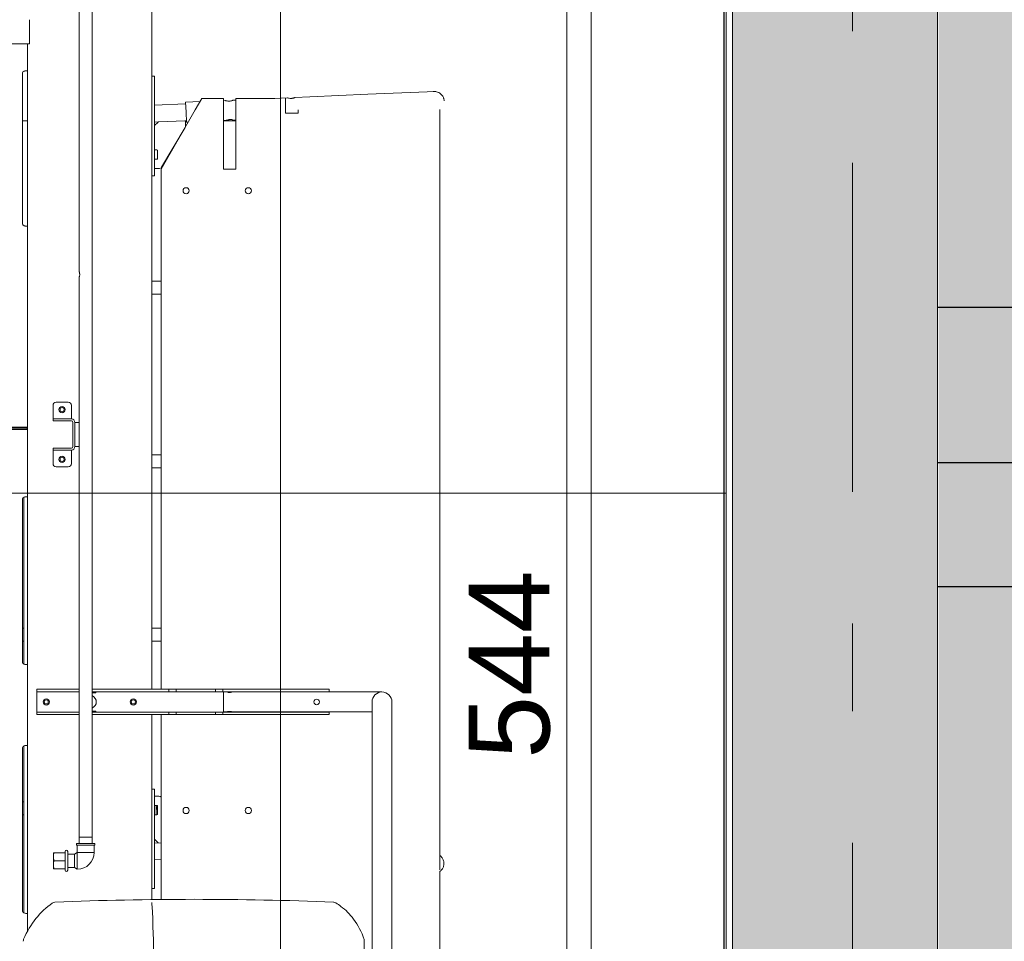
# Model space of a CAD drawing. Header units: centimetres. Extents: x -396 to 14490, y -515 to 1122.
# Tile 48 of 73: x 508 to 666, y 228 to 376. Entities that reach past the tile are written whole.
import ezdxf
from ezdxf.enums import TextEntityAlignment as Align

# ---------------------------------------------------------------- set-up
doc = ezdxf.new("R2010")
doc.units = ezdxf.units.CM
doc.header["$MEASUREMENT"] = 0
doc.linetypes.add('Przerywana podwójnie', pattern=[109.361107, 52.916665, -21.166666, 14.111111, -21.166666])
doc.layers.add('00 - nowa technologia myjni_Nr_pióra__246', color=7, linetype='Continuous', lineweight=20, true_color=0x1db3b3)
for name, color, linetype, lineweight in [('01-OKNA__Nr_pióra__19', 255, 'Continuous', 30), ('299-A Wymiary Opisy_Nr_pióra__11', 7, 'Continuous', 0), ('410-K Osie główne_Nr_pióra__11', 7, 'Continuous', 0), ('420-K Ściany_Nr_pióra__11', 7, 'Continuous', 0), ('420-K Ściany_Nr_pióra__13', 7, 'Continuous', 25), ('420-K Ściany_Nr_pióra__27', 7, 'Continuous', 20), ('420-K Ściany_Nr_pióra__93', 9, 'Continuous', 20)]:
    doc.layers.add(name, color=color, linetype=linetype, lineweight=lineweight)
for name, color, linetype in [('299-A Wymiary Opisy', 7, 'Continuous'), ('410-K Osie główne', 7, 'Continuous'), ('420-K Ściany', 7, 'Continuous')]:
    doc.layers.add(name, color=color, linetype=linetype)
doc.styles.add('STYL_AUTOMATYCZNY_1', font='arial.ttf')
doc.styles.add('STYL_AUTOMATYCZNY_2', font='arial.ttf')
doc.dimstyles.new('STYL_AUTOMATYCZNY__2', dxfattribs={"dimtxt": 13, "dimasz": 7.6, "dimexe": 0.18, "dimexo": 0.0625, "dimgap": 0, "dimtad": 1, "dimdec": 0, "dimzin": 0, "dimdsep": 46, "dimtxsty": 'STYL_AUTOMATYCZNY_1', "dimblk": 'ARROWHEAD_2', "dimblk1": 'ARROWHEAD_2', "dimblk2": 'ARROWHEAD_2', "dimcen": 0.09, "dimclrd": 7, "dimclre": 7, "dimclrt": 7, "dimadec": 0, "dimazin": 0, "dimtfac": 1, "dimtdec": 4, "dimtmove": 0, "dimatfit": 3, "dimfxl": 0, "dimtolj": 1, "dimtzin": 0, "dimarcsym": 0})

# ---------------------------------------------------------------- blocks, each defined once
blk = doc.blocks.new('ElemPrzekroju_4_1')
at = {"layer": '420-K Ściany', "linetype": 'Continuous', "lineweight": 0, "true_color": 0x000000}
blk.add_hatch(color=18, dxfattribs=at).paths.add_polyline_path([(622.75, 470), (622.75, 25), (655.75, 25), (655.75, 470)])
at = {"layer": '420-K Ściany_Nr_pióra__13', "color": 7, "linetype": 'Continuous', "lineweight": 25}
blk.add_line((621.38, 470), (621.38, 25), dxfattribs=at)
at = {"layer": '420-K Ściany_Nr_pióra__27', "color": 7, "linetype": 'Continuous', "lineweight": 20}
for p, q in [((622.75, 470), (622.75, 25)), ((655.75, 470), (655.75, 25))]:
    blk.add_line(p, q, dxfattribs=at)
blk = doc.blocks.new('ElemPrzekroju_54_1')
at = {"layer": '420-K Ściany_Nr_pióra__13', "color": 7, "linetype": 'Continuous', "lineweight": 25}
for p, q in [((655.75, 330), (1066.75, 330)), ((655.75, 305), (1066.75, 305)), ((1066.75, 285), (655.75, 285))]:
    blk.add_line(p, q, dxfattribs=at)
blk = doc.blocks.new('*D97')
at = {"layer": '299-A Wymiary Opisy_Nr_pióra__11', "color": 7, "linetype": 'Continuous', "lineweight": 0}
for p, q in [((596.11, 544.46), (596.11, 549.35)), ((601.11, 541.57), (591.11, 547.34)), ((603.61, 544.46), (588.61, 544.46)), ((596.11, 0), (596.11, 544.46)), ((591.11, 2.89), (601.11, -2.89)), ((603.61, 0), (588.61, 0)), ((596.11, -4.89), (596.11, 0))]:
    blk.add_line(p, q, dxfattribs=at)
at = {"layer": '299-A Wymiary Opisy_Nr_pióra__11', "color": 7, "lineweight": 0, "insert": (593.51, 257.36), "char_height": 13, "attachment_point": 7, "rotation": 90, "style": 'STYL_AUTOMATYCZNY_1'}
blk.add_mtext('\\A1;{\\pql;\\fArial|b0|i0|c238|p0;\\W1.000000;544}', dxfattribs=at)
blk = doc.blocks.new('ARROWHEAD_2')
at = {"color": 0, "linetype": 'Continuous', "lineweight": 0}
for p, q in [((-0.378, -0.655), (0.378, 0.655)), ((0, 0), (-1, 0))]:
    blk.add_line(p, q, dxfattribs=at)
blk = doc.blocks.new('Standardowy znacznik osi[2]_1', base_point=(642.06, 1000))
at = {"layer": '410-K Osie główne_Nr_pióra__11', "color": 7, "linetype": 'Przerywana podwójnie', "lineweight": 0}
blk.add_line((642.06, 900), (642.06, -300), dxfattribs=at)
at = {"layer": '410-K Osie główne_Nr_pióra__11', "color": 7, "lineweight": 0, "style": 'STYL_AUTOMATYCZNY_2'}
for tag, p in [('AC_MarkerText_1_0', (642.06, 1022.5)), ('AC_MarkerText_1_1', (642.06, -407.5))]:
    blk.add_attdef(tag, text='', height=15, rotation=360, dxfattribs=at).set_placement(p, align=Align.TOP_CENTER)

msp = doc.modelspace()

# ---------------------------------------------------------------- hatches: boundary and pattern name
at = {"layer": '01-OKNA__Nr_pióra__19', "linetype": 'Continuous', "lineweight": 30}
msp.add_hatch(color=255, dxfattribs=at).paths.add_polyline_path([(655.75, 727.99), (655.94, 657.19), (655.94, 0), (1134.17, 0), (1134.17, 657.19), (1133.99, 660.78)])
at = {"layer": '420-K Ściany_Nr_pióra__93', "linetype": 'Continuous', "lineweight": 20}
h = msp.add_hatch(dxfattribs=at)
h.set_pattern_fill('Siatka_50x100_0001', color=9, style=0, pattern_type=2)
h.set_pattern_definition([(0, (0, 0), (0, 100), []), (90, (0, 0), (-50, 0), [])])
h.paths.add_polyline_path([(621.76, 503.71), (621.76, 4.59), (503.38, 4.59), (503.38, 414.8), (151.54, 414.8), (151.54, 4.59), (62.03, 4.59), (62.03, 455.01)])

# ---------------------------------------------------------------- linework, layer by layer
at = {"layer": '00 - nowa technologia myjni_Nr_pióra__246', "color": 132, "linetype": 'Continuous', "lineweight": 20, "true_color": 0x1db3b3}
for p, q in [((529.38, 313.65), (529.38, 420)), ((517.66, 393.25), (517.66, 335.71)), ((519.79, 393.25), (519.79, 313.65)), ((504.17, 372.3), (509.67, 372.3)), ((509.67, 372.3), (504.17, 372.3)), ((509.38, 313.65), (509.38, 372.3)), ((508.54, 367.5), (508.54, 343.5)), ((509.38, 368), (509.16, 368)), ((529.38, 367.1), (529.38, 366.1)), ((529.38, 367.1), (529.78, 367.1)), ((529.38, 366.1), (529.38, 352.1)), ((529.78, 367.1), (529.78, 366.1)), ((529.78, 366.1), (529.78, 352.1)), ((537.13, 363.02), (534.79, 362.92)), ((534.86, 361.32), (534.79, 362.92)), ((537.43, 363.54), (536.36, 361.69)), ((540.88, 363.54), (537.43, 363.54)), ((540.88, 363.54), (540.88, 361.69)), ((540.88, 363.44), (540.88, 363.18)), ((541.19, 363.2), (540.88, 363.18)), ((542.88, 363.27), (542.39, 363.25)), ((542.88, 361.69), (542.88, 363.54)), ((549.16, 363.54), (542.88, 363.54)), ((551.18, 363.63), (549.16, 363.54)), ((550.88, 363.54), (550.88, 361.69)), ((554.77, 363.79), (552.38, 363.68)), ((564.13, 364.2), (554.77, 363.79)), ((529.78, 362.44), (534.8, 362.66)), ((530.88, 352.19), (536.36, 361.69)), ((534.93, 359.72), (534.86, 361.32)), ((540.88, 352.19), (540.88, 361.69)), ((542.88, 352.19), (542.88, 361.69)), ((550.88, 361.19), (550.88, 361.69)), ((550.88, 361.19), (552.88, 361.19)), ((552.88, 361.19), (552.88, 361.69)), ((575.7, 313.65), (575.7, 361.69)), ((508.54, 359.95), (509.38, 359.95)), ((529.78, 359.75), (530.45, 359.78)), ((529.81, 359.18), (530.38, 359.75)), ((534.67, 359.96), (530.45, 359.78)), ((534.67, 359.96), (534.92, 359.97)), ((534.73, 359.95), (534.92, 359.95)), ((534.78, 359.86), (534.78, 359.11)), ((535.23, 359.73), (534.93, 359.72)), ((541.33, 360), (540.88, 359.98)), ((541.33, 360), (540.88, 359.98)), ((540.88, 359.95), (542.88, 359.95)), ((542.88, 360.07), (542.53, 360.05)), ((542.88, 360.07), (542.53, 360.05)), ((529.78, 359.11), (529.78, 359)), ((529.78, 358), (529.78, 355.25)), ((534.71, 358.85), (530.92, 352.49)), ((529.78, 355.25), (530.18, 355.25)), ((530.28, 355.15), (530.28, 353.85)), ((530.18, 353.75), (529.78, 353.75)), ((529.78, 353.75), (529.78, 353.15)), ((529.38, 352.1), (529.38, 351.1)), ((529.78, 352.25), (530.49, 352.25)), ((529.78, 352.1), (529.78, 351.1)), ((530.88, 352.19), (530.88, 313.65)), ((540.88, 352.19), (542.88, 352.19)), ((529.38, 351.1), (529.78, 351.1)), ((509.38, 343), (509.16, 343)), ((517.66, 334.79), (517.66, 313.65)), ((530.88, 334.15), (529.38, 334.15)), ((529.38, 332.05), (530.88, 332.05)), ((509.38, 229.62), (509.38, 313.65)), ((513.48, 312.25), (513.48, 314.2)), ((513.98, 314.7), (515.93, 314.7)), ((516.43, 312.25), (516.43, 314.2)), ((517.66, 313.65), (517.66, 244.75)), ((519.79, 313.65), (519.79, 244.75)), ((529.38, 268.53), (529.38, 313.65)), ((530.88, 313.65), (530.88, 268.53)), ((575.7, 239.51), (575.7, 313.65)), ((513.48, 312.25), (513.48, 312)), ((513.48, 312), (513.48, 311.7)), ((513.77, 312), (513.48, 312)), ((513.77, 312), (514.19, 312)), ((514.89, 312), (514.19, 312)), ((516.43, 312), (514.89, 312)), ((516.43, 312.25), (516.43, 312)), ((508.64, 310.67), (505.02, 310.67)), ((505.02, 310.5), (508.64, 310.5)), ((508.64, 310.5), (505.02, 310.5)), ((508.64, 310.67), (509.38, 310.67)), ((508.64, 310.5), (509.28, 310.5)), ((508.64, 310.5), (509.28, 310.5)), ((509.28, 310.5), (509.38, 310.67)), ((509.28, 310.5), (509.38, 310.33)), ((513.77, 311.7), (513.48, 311.7)), ((513.77, 311.7), (514.19, 311.7)), ((514.89, 311.7), (514.19, 311.7)), ((516.43, 311.7), (514.89, 311.7)), ((516.68, 311.45), (516.68, 307.55)), ((517.23, 311.45), (516.98, 311.45)), ((516.98, 311.45), (516.98, 307.55)), ((517.23, 311.45), (517.66, 311.45)), ((505.02, 310.33), (508.64, 310.33)), ((508.64, 310.33), (509.38, 310.33)), ((513.48, 307), (513.48, 307.3)), ((513.77, 307.3), (513.48, 307.3)), ((514.19, 307.3), (513.77, 307.3)), ((514.89, 307.3), (514.19, 307.3)), ((516.43, 307.3), (514.89, 307.3)), ((517.23, 307.55), (516.98, 307.55)), ((517.23, 307.55), (517.66, 307.55)), ((513.77, 307), (513.48, 307)), ((513.48, 306.75), (513.48, 307)), ((513.48, 306.75), (513.48, 304.8)), ((514.19, 307), (513.77, 307)), ((514.89, 307), (514.19, 307)), ((516.43, 307), (514.89, 307)), ((516.43, 306.75), (516.43, 307)), ((516.43, 306.75), (516.43, 304.8)), ((530.88, 306.25), (529.38, 306.25)), ((515.93, 304.3), (513.98, 304.3)), ((529.38, 304.15), (530.88, 304.15)), ((508.79, 272.6), (508.79, 299.4)), ((509.38, 299.5), (509.16, 299.5)), ((508.54, 299), (508.54, 273)), ((508.79, 278.35), (508.54, 278.35)), ((530.88, 278.35), (529.38, 278.35)), ((508.54, 276.25), (508.79, 276.25)), ((529.38, 276.25), (530.88, 276.25)), ((509.38, 272.5), (509.16, 272.5)), ((511.88, 268.53), (510.88, 268.53)), ((510.88, 268.53), (510.88, 268.13)), ((510.88, 267.79), (510.88, 268.13)), ((511.88, 268.13), (510.88, 268.13)), ((510.88, 267.79), (510.88, 265.21)), ((517.66, 268.53), (511.88, 268.53)), ((517.66, 268.13), (511.88, 268.13)), ((531.78, 268.53), (519.79, 268.53)), ((531.78, 268.13), (519.79, 268.13)), ((519.79, 268.07), (520.33, 268.07)), ((520.33, 267.97), (519.79, 267.97)), ((520.38, 268.05), (520.38, 267.99)), ((532.08, 268.53), (531.78, 268.53)), ((532.08, 268.13), (531.78, 268.13)), ((532.08, 268.53), (532.38, 268.53)), ((532.08, 268.53), (532.08, 268.13)), ((532.08, 268.13), (532.38, 268.13)), ((532.38, 268.53), (532.98, 268.53)), ((532.38, 268.13), (532.98, 268.13)), ((532.98, 268.53), (533.28, 268.53)), ((532.98, 268.13), (533.28, 268.13)), ((533.58, 268.53), (533.28, 268.53)), ((533.28, 268.53), (533.28, 268.13)), ((533.58, 268.13), (533.28, 268.13)), ((539.28, 268.53), (533.58, 268.53)), ((539.28, 268.13), (533.58, 268.13)), ((539.58, 268.53), (539.28, 268.53)), ((539.58, 268.13), (539.28, 268.13)), ((539.58, 268.53), (539.88, 268.53)), ((539.58, 268.53), (539.58, 268.13)), ((539.58, 268.13), (539.88, 268.13)), ((539.88, 268.53), (540.48, 268.53)), ((539.88, 268.13), (540.48, 268.13)), ((540.48, 268.53), (540.78, 268.53)), ((540.48, 268.13), (540.78, 268.13)), ((541.08, 268.53), (540.78, 268.53)), ((540.78, 268.53), (540.78, 268.13)), ((541.08, 268.13), (540.78, 268.13)), ((540.88, 268.1), (540.88, 266.5)), ((541.43, 268.1), (540.88, 268.1)), ((556.88, 268.53), (541.08, 268.53)), ((556.88, 268.13), (541.08, 268.13)), ((558.28, 268.1), (542.33, 268.1)), ((557.88, 268.53), (556.88, 268.53)), ((557.88, 268.13), (556.88, 268.13)), ((557.88, 268.53), (557.88, 268.13)), ((557.88, 268.13), (557.88, 268.1)), ((566.37, 268.1), (558.28, 268.1)), ((540.88, 266.5), (540.88, 264.9)), ((564.78, 258.4), (564.78, 266.5)), ((567.98, 258.4), (567.98, 266.5)), ((510.88, 264.88), (510.88, 265.21)), ((510.88, 264.47), (510.88, 264.88)), ((510.88, 264.88), (511.88, 264.88)), ((511.88, 264.88), (517.66, 264.88)), ((519.79, 265.03), (520.33, 265.03)), ((520.33, 264.93), (519.79, 264.93)), ((519.79, 264.88), (531.78, 264.88)), ((520.38, 265.01), (520.38, 264.95)), ((531.78, 264.88), (532.08, 264.88)), ((532.08, 264.47), (532.08, 264.88)), ((532.38, 264.88), (532.08, 264.88)), ((532.98, 264.88), (532.38, 264.88)), ((533.28, 264.88), (532.98, 264.88)), ((533.28, 264.47), (533.28, 264.88)), ((533.28, 264.88), (533.58, 264.88)), ((533.58, 264.88), (539.28, 264.88)), ((539.28, 264.88), (539.58, 264.88)), ((539.58, 264.47), (539.58, 264.88)), ((539.88, 264.88), (539.58, 264.88)), ((540.48, 264.88), (539.88, 264.88)), ((540.78, 264.88), (540.48, 264.88)), ((540.78, 264.47), (540.78, 264.88)), ((540.78, 264.88), (541.08, 264.88)), ((541.43, 264.9), (540.88, 264.9)), ((541.08, 264.88), (556.88, 264.88)), ((558.28, 264.9), (542.33, 264.9)), ((556.88, 264.88), (557.88, 264.88)), ((557.88, 264.9), (557.88, 264.88)), ((557.88, 264.47), (557.88, 264.88)), ((564.78, 264.9), (558.28, 264.9)), ((510.88, 264.47), (511.88, 264.47)), ((511.88, 264.47), (517.66, 264.47)), ((519.79, 264.47), (531.78, 264.47)), ((529.38, 234.72), (529.38, 264.47)), ((530.88, 264.48), (530.88, 234.73)), ((531.78, 264.47), (532.08, 264.47)), ((532.38, 264.47), (532.08, 264.47)), ((532.98, 264.47), (532.38, 264.47)), ((533.28, 264.47), (532.98, 264.47)), ((533.28, 264.47), (533.58, 264.47)), ((533.58, 264.47), (539.28, 264.47)), ((539.28, 264.47), (539.58, 264.47)), ((539.88, 264.47), (539.58, 264.47)), ((540.48, 264.47), (539.88, 264.47)), ((540.78, 264.47), (540.48, 264.47)), ((540.78, 264.47), (541.08, 264.47)), ((541.08, 264.47), (556.88, 264.47)), ((556.88, 264.47), (557.88, 264.47)), ((508.54, 259), (508.54, 233)), ((508.79, 232.6), (508.79, 259.4)), ((509.38, 259.5), (509.16, 259.5)), ((564.78, 217.16), (564.78, 258.4)), ((567.98, 217.16), (567.98, 258.4)), ((529.38, 252.5), (529.38, 251.5)), ((529.38, 252.5), (529.78, 252.5)), ((529.78, 252.5), (529.78, 251.5)), ((508.79, 250.45), (508.54, 250.45)), ((529.38, 251.5), (529.38, 237.5)), ((529.78, 251.5), (529.78, 237.5)), ((529.78, 251.35), (530.49, 251.35)), ((529.78, 249.85), (529.78, 250.45)), ((530.18, 249.85), (529.78, 249.85)), ((530.08, 249.85), (530.08, 248.5)), ((530.08, 249.48), (530.08, 249.85)), ((530.28, 248.45), (530.28, 249.75)), ((508.54, 248.35), (508.79, 248.35)), ((529.78, 245.6), (529.78, 248.35)), ((529.78, 248.35), (530.18, 248.35)), ((530.08, 248.5), (530.08, 248.35)), ((517.66, 244.75), (519.79, 244.75)), ((517.68, 244.75), (517.68, 243.75)), ((519.78, 244.75), (519.78, 243.75)), ((529.78, 244.49), (529.78, 244.6)), ((529.81, 244.42), (530.38, 243.85)), ((515.43, 242.45), (515.43, 242.25)), ((515.83, 242.45), (515.83, 241.67)), ((517.24, 243.72), (517.24, 243.47)), ((517.24, 243.47), (520.04, 243.47)), ((517.27, 243.75), (520.01, 243.75)), ((517.38, 243.47), (517.38, 242.31)), ((520.01, 243.75), (520.19, 243.75)), ((520.04, 243.47), (520.22, 243.47)), ((520.08, 243.47), (520.08, 242.3)), ((520.22, 243.72), (520.22, 243.47)), ((529.78, 243.85), (530.88, 243.8)), ((530.88, 243.8), (530.45, 243.82)), ((513.53, 242.25), (513.53, 241.6)), ((513.65, 242.25), (513.53, 242.25)), ((513.53, 241.6), (513.53, 241.57)), ((513.53, 241.57), (513.53, 241.6)), ((513.53, 241.57), (513.53, 240.3)), ((515.43, 242.25), (513.65, 242.25)), ((515.43, 240.95), (513.65, 240.95)), ((515.43, 242.25), (515.43, 241.67)), ((515.43, 241.67), (515.43, 240.95)), ((515.43, 240.95), (515.43, 239.65)), ((515.83, 242), (516.93, 242)), ((515.83, 241.67), (515.83, 239.45)), ((516.93, 242), (517.38, 242.3)), ((516.93, 241.87), (516.93, 242)), ((516.93, 239.9), (516.93, 241.87)), ((517.38, 242.31), (517.39, 242.3)), ((517.38, 242.13), (517.38, 242.3)), ((517.39, 242.3), (517.38, 242.29)), ((517.38, 239.6), (517.38, 242.13)), ((517.39, 242.3), (519.91, 242.3)), ((519.91, 242.3), (520.08, 242.3)), ((529.78, 241.16), (530.88, 241.11)), ((513.53, 240.3), (513.53, 239.65)), ((513.53, 240.3), (513.53, 240.3)), ((513.53, 240.3), (513.53, 240.3)), ((513.53, 239.65), (513.65, 239.65)), ((515.43, 239.65), (513.65, 239.65)), ((515.43, 239.65), (515.43, 239.45)), ((515.83, 239.9), (516.93, 239.9)), ((516.93, 239.9), (517.38, 239.6)), ((575.7, 28.35), (575.7, 239.25)), ((529.38, 237.5), (529.38, 236.5)), ((529.38, 236.5), (529.78, 236.5)), ((529.78, 237.5), (529.78, 236.5)), ((509.38, 232.5), (509.16, 232.5)), ((529.63, 228.26), (529.63, 228.22)), ((529.63, 228.09), (529.63, 141.5)), ((563.54, 228.05), (563.54, 205.26))]:
    msp.add_line(p, q, dxfattribs=at)
for points in [[(509.16, 368), (509.12, 368), (509.06, 367.99), (508.96, 367.97), (508.85, 367.93), (508.77, 367.89), (508.7, 367.85), (508.64, 367.8)], [(574.75, 364.66), (573.67, 364.61), (564.13, 364.2)], [(576.39, 363.13), (576.36, 363.34), (576.34, 363.44), (576.32, 363.52), (576.3, 363.59), (576.26, 363.69), (576.22, 363.79), (576.17, 363.88), (576.12, 363.95), (576.08, 364.02), (575.98, 364.14), (575.87, 364.25), (575.81, 364.3), (575.68, 364.39), (575.62, 364.43), (575.54, 364.47), (575.47, 364.51), (575.32, 364.57), (575.17, 364.61), (575.02, 364.64), (574.94, 364.65), (574.86, 364.66), (574.75, 364.66), (574.64, 364.67)], [(541.19, 363.2), (541.25, 363.18), (541.38, 363.14), (541.46, 363.13), (541.6, 363.11), (541.69, 363.1), (541.79, 363.11)], [(541.79, 363.11), (541.88, 363.11), (541.97, 363.12), (542.06, 363.14), (542.14, 363.16), (542.21, 363.18), (542.32, 363.22), (542.39, 363.25)], [(551.18, 363.63), (551.24, 363.61), (551.37, 363.58), (551.46, 363.56), (551.59, 363.55), (551.68, 363.54), (551.78, 363.54)], [(551.78, 363.54), (551.87, 363.55), (551.96, 363.56), (552.05, 363.58), (552.14, 363.6), (552.2, 363.62), (552.31, 363.66), (552.38, 363.68)], [(508.64, 343.2), (508.68, 343.17), (508.72, 343.14), (508.77, 343.11), (508.82, 343.08), (508.92, 343.04), (509.01, 343.02), (509.09, 343), (509.16, 343)], [(517.74, 335.47), (517.72, 335.55), (517.71, 335.6), (517.68, 335.67), (517.66, 335.71)], [(517.74, 335.03), (517.76, 335.12), (517.77, 335.21), (517.77, 335.28), (517.76, 335.35), (517.75, 335.42), (517.74, 335.49), (517.71, 335.61), (517.66, 335.71)], [(517.74, 335.03), (517.72, 334.95), (517.71, 334.9), (517.68, 334.83), (517.66, 334.79)], [(509.16, 299.5), (509.12, 299.5), (509.06, 299.49), (508.96, 299.47), (508.85, 299.43), (508.77, 299.39), (508.7, 299.35), (508.64, 299.3)], [(508.64, 272.7), (508.68, 272.67), (508.72, 272.64), (508.77, 272.61), (508.82, 272.58), (508.92, 272.54), (509.01, 272.52), (509.09, 272.5), (509.16, 272.5)], [(520.38, 268.05), (520.38, 268.06), (520.38, 268.06), (520.38, 268.06), (520.37, 268.06), (520.33, 268.07), (520.33, 268.07)], [(520.33, 267.97), (520.35, 267.98), (520.37, 267.98), (520.38, 267.99), (520.38, 267.99), (520.38, 267.99)], [(541.88, 268.04), (541.8, 268.04), (541.72, 268.04), (541.65, 268.05), (541.51, 268.08), (541.43, 268.1)], [(542.33, 268.1), (542.24, 268.08), (542.11, 268.05), (542.03, 268.04), (541.96, 268.04), (541.88, 268.04)], [(520.38, 265.01), (520.38, 265.01), (520.37, 265.01), (520.37, 265.02), (520.35, 265.02), (520.33, 265.03)], [(520.33, 264.93), (520.36, 264.94), (520.37, 264.94), (520.38, 264.94), (520.38, 264.94), (520.38, 264.95)], [(509.16, 259.5), (509.12, 259.5), (509.06, 259.49), (508.96, 259.47), (508.85, 259.43), (508.77, 259.39), (508.7, 259.35), (508.64, 259.3)], [(530.28, 249.62), (530.25, 249.64), (530.21, 249.64), (530.17, 249.63), (530.13, 249.61), (530.1, 249.57), (530.09, 249.53), (530.08, 249.48)], [(530.11, 249.23), (530.09, 249.18), (530.08, 249.12)], [(530.28, 249.44), (530.22, 249.38), (530.17, 249.34), (530.13, 249.27), (530.11, 249.23)], [(513.53, 241.6), (513.53, 241.72), (513.55, 241.85), (513.57, 241.98), (513.6, 242.11), (513.65, 242.25)], [(513.53, 241.57), (513.54, 241.45), (513.55, 241.32), (513.58, 241.18), (513.61, 241.07), (513.65, 240.95)], [(513.53, 240.3), (513.53, 240.43), (513.55, 240.56), (513.57, 240.69), (513.61, 240.83), (513.65, 240.95)], [(575.7, 241.83), (575.8, 241.74), (575.89, 241.65), (575.97, 241.55), (576.05, 241.45), (576.12, 241.34), (576.18, 241.22), (576.24, 241.1), (576.28, 240.97), (576.31, 240.85), (576.34, 240.72), (576.35, 240.6), (576.35, 240.47)], [(513.65, 239.65), (513.59, 239.83), (513.56, 239.99), (513.54, 240.15), (513.53, 240.3)], [(576.35, 240.47), (576.34, 240.35), (576.32, 240.24), (576.29, 240.12), (576.26, 240.01), (576.21, 239.89), (576.16, 239.79), (576.1, 239.68), (576.03, 239.58), (575.96, 239.49), (575.88, 239.4), (575.79, 239.32), (575.7, 239.25)], [(529.39, 234.04), (529.38, 234.18), (529.38, 234.23), (529.37, 234.25), (529.37, 234.25)], [(529.39, 234.04), (529.45, 232.81), (529.51, 231.58), (529.55, 230.36), (529.63, 228.26)], [(508.64, 232.7), (508.68, 232.67), (508.72, 232.64), (508.77, 232.61), (508.82, 232.58), (508.92, 232.54), (509.01, 232.52), (509.09, 232.5), (509.16, 232.5)], [(561.82, 231.59), (561.58, 231.88), (561.34, 232.16), (561.1, 232.43), (560.85, 232.69)]]:
    msp.add_lwpolyline(points, dxfattribs=at)
for points in [[(541.92, 360.14), (541.83, 360.14), (541.74, 360.12), (541.65, 360.11), (541.57, 360.09), (541.49, 360.06), (541.37, 360.02), (541.33, 360), (541.34, 360), (541.44, 360.04), (541.51, 360.07), (541.63, 360.1), (541.77, 360.13), (541.84, 360.14)], [(541.92, 360.14), (541.83, 360.14), (541.74, 360.12), (541.65, 360.11), (541.57, 360.09), (541.49, 360.06), (541.37, 360.02), (541.33, 360), (541.34, 360), (541.44, 360.04), (541.51, 360.07), (541.63, 360.1), (541.77, 360.13), (541.84, 360.14)], [(541.92, 360.14), (542.01, 360.14), (542.1, 360.14), (542.19, 360.13), (542.28, 360.12), (542.35, 360.1), (542.48, 360.07), (542.53, 360.05), (542.51, 360.06), (542.41, 360.09), (542.33, 360.1), (542.21, 360.13), (542.08, 360.14), (542, 360.14)], [(541.92, 360.14), (542.01, 360.14), (542.1, 360.14), (542.19, 360.13), (542.28, 360.12), (542.35, 360.1), (542.48, 360.07), (542.53, 360.05), (542.51, 360.06), (542.41, 360.09), (542.33, 360.1), (542.21, 360.13), (542.08, 360.14), (542, 360.14)], [(541.88, 264.96), (541.79, 264.96), (541.7, 264.95), (541.61, 264.94), (541.54, 264.93), (541.43, 264.9), (541.43, 264.9), (541.43, 264.9), (541.47, 264.91), (541.56, 264.93), (541.61, 264.94), (541.74, 264.96)], [(541.88, 264.96), (541.97, 264.96), (542.06, 264.95), (542.14, 264.94), (542.22, 264.93), (542.32, 264.9), (542.33, 264.9), (542.33, 264.9), (542.28, 264.91), (542.2, 264.93), (542.15, 264.94), (542.02, 264.96)]]:
    msp.add_lwpolyline(points, close=True, dxfattribs=at)
for centre, radius in [((534.88, 348.69), 0.5), ((544.88, 348.69), 0.5), ((514.93, 313.5), 0.5), ((514.93, 313.5), 0.332), ((514.93, 305.5), 0.5), ((514.93, 305.5), 0.332), ((512.38, 266.5), 0.5), ((512.38, 266.5), 0.332), ((526.38, 266.5), 0.5), ((526.38, 266.5), 0.332), ((555.88, 266.5), 0.45), ((534.88, 249.04), 0.5), ((544.88, 249.04), 0.5)]:
    msp.add_circle(centre, radius, dxfattribs=at)
for centre, radius, start, end in [((509.04, 367.5), 0.5, 143.1301, 180), ((574.06, 361.69), 1.64, 0.0042, 1.7416), ((530.45, 359.68), 0.1, 92.5, 135), ((534.68, 359.86), 0.1, 0, 92.5), ((529.88, 359.11), 0.1, 135, 180), ((534.28, 359.11), 0.5, 329.2309, 0), ((530.18, 355.15), 0.1, 0, 90), ((530.18, 353.85), 0.1, 270, 0), ((530.49, 352.75), 0.5, 270, 329.2309), ((509.04, 343.5), 0.5, 180, 216.8699), ((516.76, 335.25), 1, 0.2512, 12.8774), ((513.98, 314.2), 0.5, 90, 180), ((515.93, 314.2), 0.5, 0, 90), ((516.43, 311.45), 0.55, 0, 90), ((516.43, 311.45), 0.25, 0, 90), ((516.43, 307.55), 0.25, 270, 0), ((516.43, 307.55), 0.55, 270, 0), ((513.98, 304.8), 0.5, 180, 270), ((515.93, 304.8), 0.5, 270, 0), ((509.04, 299), 0.5, 143.1301, 180), ((509.04, 273), 0.5, 180, 216.8699), ((566.38, 266.5), 1.6, 0.1819, 179.8693), ((519.38, 266.5), 1.05, 293.2787, 66.7213), ((509.04, 259), 0.5, 143.1301, 180), ((530.49, 250.85), 0.5, 39.7865, 90), ((530.18, 249.75), 0.1, 0, 90), ((530.18, 248.45), 0.1, 270, 0), ((529.88, 244.49), 0.1, 180, 225), ((515.63, 242.45), 0.2, 90, 180), ((515.63, 242.45), 0.2, 0, 90), ((517.27, 243.72), 0.028, 90, 180), ((520.19, 243.72), 0.028, 0, 90), ((530.45, 243.92), 0.1, 225, 267.5), ((517.38, 242.3), 2.7, 270, 0), ((515.63, 239.45), 0.2, 180, 270), ((515.63, 239.45), 0.2, 270, 0), ((536.13, -321.34), 556.1, 87.686, 92.3027), ((509.04, 233), 0.5, 180, 216.8699), ((513.82, 233.51), 0.802, 92.3434, 125.2131), ((558.54, 233.46), 0.846, 82.6854, 87.4775), ((558.55, 233.52), 0.79, 58.5986, 82.6408), ((553.98, 226.03), 9.56, 52.6152, 58.562), ((553.39, 225.26), 10.53, 44.8674, 52.6465), ((509.48, 228.01), 0.801, 156.389, 179.946), ((518.69, 227.99), 10.94, 0.5118, 1.2076), ((562.74, 228.05), 0.799, 0.0003, 17.8164)]:
    msp.add_arc(centre, radius, start, end, dxfattribs=at)
for centre, major_axis, ratio, start_param, end_param in [((509.67, 374.25), (0, 1.95), 0.000217, 3.141593, 6.283185), ((1724.3, -1213.45), (1211.76, -1446.98), 0.081647, 3.134935, 3.158419), ((541.98, 191.56), (28.43, -42.73), 0.481362, 3.296342, 3.441754), ((524.69, 196.3), (36.27, 36.26), 0.432866, 6.06445, 6.224575)]:
    msp.add_ellipse(centre, major_axis=major_axis, ratio=ratio, start_param=start_param, end_param=end_param, dxfattribs=at)
at = {"layer": '420-K Ściany_Nr_pióra__11', "color": 7, "linetype": 'Continuous', "lineweight": 0, "flags": 128}
msp.add_lwpolyline([(621.76, 503.71), (621.76, 4.59), (503.38, 4.59), (503.38, 414.8), (151.54, 414.8), (151.54, 4.59), (62.03, 4.59), (62.03, 455.01)], close=True, dxfattribs=at)

# ---------------------------------------------------------------- block references
at = {"layer": '410-K Osie główne', "color": 7, "linetype": 'Continuous', "lineweight": 20}
msp.add_blockref('Standardowy znacznik osi[2]_1', (642.06, 1000), dxfattribs=at)
at = {"layer": '420-K Ściany', "lineweight": 0}
for name in ['ElemPrzekroju_4_1', 'ElemPrzekroju_54_1']:
    msp.add_blockref(name, (0, 0), dxfattribs=at)

# ---------------------------------------------------------------- dimensions: what is measured, and where the dimension line sits
at = {"layer": '299-A Wymiary Opisy', "color": 7, "linetype": 'Continuous', "lineweight": 0}
dim = msp.add_linear_dim(base=(596.11, 544.46), p1=(341.97, 0), p2=(615.23, 544.46), angle=90, dimstyle='STYL_AUTOMATYCZNY__2', dxfattribs=at)
dim.commit()
dim.dimension.update_dxf_attribs({"geometry": '*D97', "text_midpoint": (587.01, 272.2), "dimtype": 160, "text_rotation": 90})

doc.saveas('drawing.dxf')
